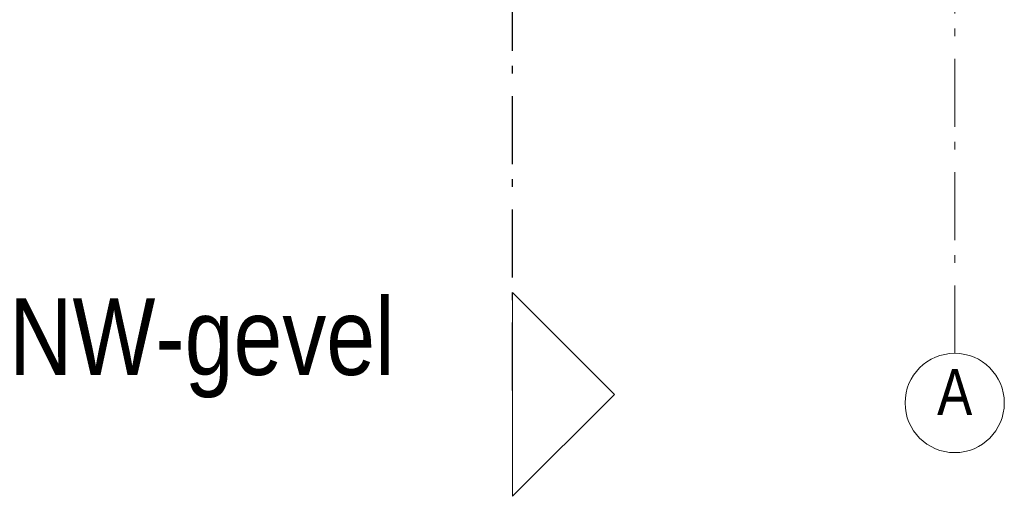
# Model space of a CAD drawing. Header units: millimetres. Extents: x 293454 to 524618, y 211738 to 307297.
# Tile 62 of 152: x 489032 to 492655, y 217888 to 219641. Entities that reach past the tile are written whole.
import ezdxf

# ---------------------------------------------------------------- set-up
doc = ezdxf.new("R2010")
doc.units = ezdxf.units.MM
doc.header["$LTSCALE"] = 400
doc.linetypes.add('STYLE_06', pattern=[1.041641, 0.625, -0.208282, 0.069427, -0.138931])
doc.layers.add('Binnenkozijnen', color=140, linetype='Continuous', lineweight=15)
doc.layers.add('None', color=7, linetype='Continuous', lineweight=9)
doc.styles.add('Arial Narrow', font='ARIALN.TTF', dxfattribs={"height": 222.25})

# ---------------------------------------------------------------- blocks, each defined once
blk = doc.blocks.new('*U1659')
at = {"layer": 'None', "color": 43, "linetype": 'Continuous', "lineweight": 9}
blk.add_circle((30646.1, -36812.6), 182.6, dxfattribs=at)
at = {"layer": 'None', "color": 43, "insert": (30646.1, -36687.7), "char_height": 169.3, "width": 160.91, "attachment_point": 2, "style": 'Arial Narrow'}
blk.add_mtext('A', dxfattribs=at)

msp = doc.modelspace()

# ---------------------------------------------------------------- linework, layer by layer
at = {"layer": 'None', "color": 43, "linetype": 'STYLE_06', "lineweight": 9}
msp.add_line((492472.84062, 218413.5115), (492472.84062, 250659.14536), dxfattribs=at)
at = {"layer": 'None', "color": 92, "linetype": 'STYLE_06', "lineweight": 25}
msp.add_line((490845.88057, 218276.324), (490845.88057, 219776.324), dxfattribs=at)
at = {"layer": 'None', "color": 140, "linetype": 'Continuous', "lineweight": 15, "flags": 128}
msp.add_lwpolyline([(490845.88057, 217887.61393), (490845.88057, 218637.61393), (491220.88057, 218262.61393)], close=True, dxfattribs=at)

# ---------------------------------------------------------------- block references
at = {"layer": 'None', "color": 7}
msp.add_blockref('*U1659', (461826.78125, 255043.5115), dxfattribs=at)

# ---------------------------------------------------------------- texts
at = {"layer": 'Binnenkozijnen', "color": 1, "insert": (488992.779, 218616.17841), "char_height": 282.222222, "attachment_point": 1, "style": 'Arial Narrow'}
msp.add_mtext('NW-gevel', dxfattribs=at)

doc.saveas('drawing.dxf')
